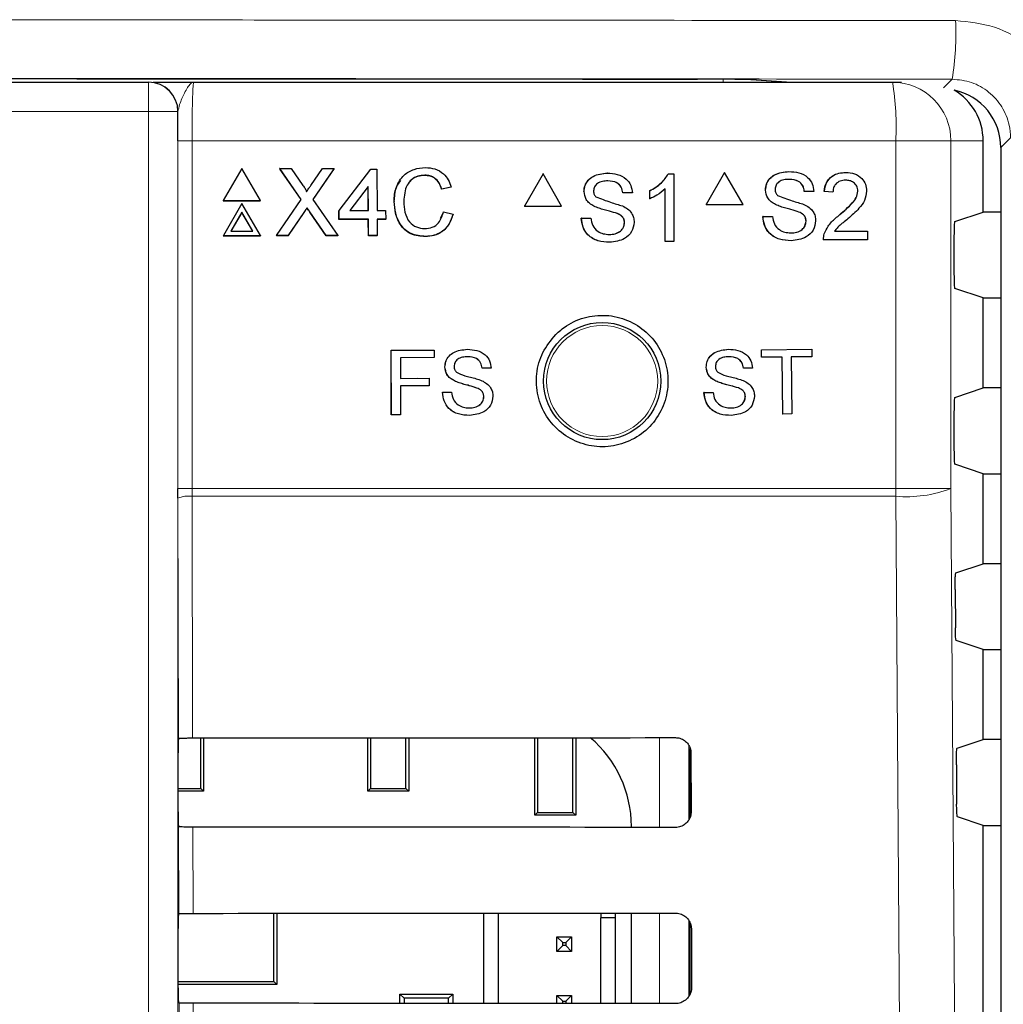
# Model space of a CAD drawing. Header units: millimetres. Extents: x 5 to 418, y 2 to 292.
# Tile 36 of 56: x 80 to 92, y 217 to 229. Entities that reach past the tile are written whole.
import ezdxf

# ---------------------------------------------------------------- set-up
doc = ezdxf.new("R2010")
doc.units = ezdxf.units.MM

msp = doc.modelspace()

# ---------------------------------------------------------------- linework, layer by layer
at = {"color": 7, "linetype": 'Continuous', "lineweight": 25}
for p, q in [((60.7701, 227.863), (81.7816, 227.863)), ((81.7816, 227.863), (81.785, 227.863)), ((82.2982, 227.863), (90.2435, 227.863)), ((88.6948, 227.889), (89.0939, 227.863)), ((88.6991, 227.8889), (88.6948, 227.889)), ((90.2435, 227.863), (90.348, 227.863)), ((91.2758, 226.3847), (91.2758, 227.1963)), ((91.477, 227.1191), (91.477, 157.6832)), ((82.8436, 226.8828), (82.6331, 226.5173)), ((83.0562, 226.5173), (82.8436, 226.8828)), ((83.2755, 226.8828), (83.2743, 226.8802)), ((83.5204, 226.5298), (83.2755, 226.8828)), ((83.2755, 226.8828), (83.4056, 226.8828)), ((83.5189, 226.5275), (83.2822, 226.8686)), ((83.4056, 226.8828), (83.5399, 226.6893)), ((83.6297, 226.6891), (83.7623, 226.8828)), ((83.8943, 226.8828), (83.6515, 226.5285)), ((83.8824, 226.8646), (83.6518, 226.5281)), ((83.7623, 226.8828), (83.8943, 226.8828)), ((83.8943, 226.8828), (83.8931, 226.8802)), ((83.9501, 226.4027), (84.3121, 226.873)), ((84.3121, 226.873), (84.3808, 226.873)), ((84.3808, 226.873), (84.3822, 226.4027)), ((84.9252, 226.8044), (84.924, 226.8018)), ((86.2703, 226.8187), (86.0588, 226.4521)), ((86.2703, 226.8187), (86.2687, 226.8187)), ((86.4817, 226.4521), (86.2703, 226.8187)), ((87.0025, 226.8286), (87.001, 226.8286)), ((87.6946, 226.8187), (87.693, 226.8187)), ((87.6946, 226.8187), (87.7578, 226.8187)), ((87.7578, 226.8187), (87.7562, 226.8187)), ((87.7578, 226.8187), (87.7578, 226.0521)), ((88.3352, 226.8364), (88.1238, 226.4697)), ((88.3352, 226.8364), (88.3334, 226.8364)), ((88.5466, 226.4697), (88.3352, 226.8364)), ((89.0672, 226.8462), (89.0655, 226.8462)), ((89.7143, 226.8364), (89.7125, 226.8364)), ((84.2832, 226.678), (84.0713, 226.4027)), ((84.2819, 226.6753), (84.0721, 226.4027)), ((84.2832, 226.678), (84.2819, 226.6753)), ((84.2828, 226.4027), (84.2819, 226.6753)), ((84.284, 226.4027), (84.2832, 226.678)), ((85.2249, 226.6678), (85.1169, 226.6447)), ((85.1182, 226.6473), (85.1169, 226.6447)), ((85.2261, 226.6705), (85.1182, 226.6473)), ((85.2261, 226.6705), (85.2249, 226.6678)), ((87.4829, 226.6271), (87.4813, 226.6271)), ((87.4829, 226.5364), (87.4829, 226.6271)), ((87.6596, 226.0521), (87.6596, 226.6495)), ((88.8015, 226.6363), (88.7997, 226.6363)), ((82.6331, 226.5173), (82.6319, 226.5146)), ((82.6319, 226.5146), (83.055, 226.5146)), ((82.6331, 226.5173), (83.0562, 226.5173)), ((83.0562, 226.5173), (83.055, 226.5146)), ((83.2385, 226.1186), (83.5204, 226.5298)), ((83.6515, 226.5285), (83.9359, 226.1186)), ((86.7367, 226.6186), (86.7352, 226.6186)), ((87.1785, 226.6025), (87.177, 226.6025)), ((87.2865, 226.6025), (87.1785, 226.6025)), ((87.4829, 226.5364), (87.4813, 226.5364)), ((89.2431, 226.6202), (89.2414, 226.6202)), ((89.3511, 226.6202), (89.2431, 226.6202)), ((89.4689, 226.6202), (89.4672, 226.6202)), ((89.567, 226.6103), (89.4689, 226.6202)), ((89.567, 226.6103), (89.5653, 226.6103)), ((89.8517, 226.6238), (89.8499, 226.6238)), ((82.8448, 226.4841), (82.6343, 226.1186)), ((83.0574, 226.1186), (82.8448, 226.4841)), ((83.5867, 226.4341), (83.5854, 226.4314)), ((83.9501, 226.4027), (83.9488, 226.4)), ((83.9503, 226.3047), (83.9501, 226.4027)), ((84.0713, 226.4027), (84.284, 226.4027)), ((84.3822, 226.4027), (84.4804, 226.4027)), ((84.4804, 226.4027), (84.4807, 226.3047)), ((84.5784, 226.5063), (84.5771, 226.5037)), ((86.0588, 226.4521), (86.0572, 226.4521)), ((86.0588, 226.4521), (86.4817, 226.4521)), ((86.8497, 226.4529), (86.8482, 226.4529)), ((88.1238, 226.4697), (88.122, 226.4697)), ((88.1238, 226.4697), (88.5466, 226.4697)), ((88.9145, 226.4706), (88.9128, 226.4706)), ((82.8451, 226.3844), (82.7207, 226.1684)), ((82.8438, 226.3817), (82.721, 226.1684)), ((82.8451, 226.3844), (82.8438, 226.3817)), ((82.9679, 226.1684), (82.8438, 226.3817)), ((82.9707, 226.1684), (82.8451, 226.3844)), ((83.5495, 226.3789), (83.3691, 226.1159)), ((83.5508, 226.3816), (83.3703, 226.1186)), ((83.8043, 226.1159), (83.617, 226.386)), ((83.8056, 226.1186), (83.6183, 226.3886)), ((83.9491, 226.3021), (83.9488, 226.4)), ((83.9503, 226.3047), (83.9491, 226.3021)), ((84.2831, 226.3021), (83.9491, 226.3021)), ((84.2843, 226.3047), (83.9503, 226.3047)), ((84.2843, 226.3047), (84.2831, 226.3021)), ((84.2836, 226.1159), (84.2831, 226.3021)), ((84.2849, 226.1186), (84.2843, 226.3047)), ((84.4807, 226.3047), (84.3825, 226.3047)), ((84.3825, 226.3047), (84.3831, 226.1186)), ((84.4795, 226.3021), (84.3825, 226.3021)), ((84.4807, 226.3047), (84.4795, 226.3021)), ((85.1052, 226.3157), (85.1373, 226.3857)), ((85.1386, 226.3883), (85.1373, 226.3857)), ((85.1386, 226.3883), (85.2467, 226.3632)), ((86.7072, 226.3174), (86.7057, 226.3174)), ((86.7072, 226.3174), (86.8152, 226.3174)), ((86.8152, 226.3174), (86.8137, 226.3174)), ((87.1165, 226.368), (87.115, 226.368)), ((88.772, 226.3351), (88.7703, 226.3351)), ((88.772, 226.3351), (88.88, 226.3351)), ((89.1812, 226.3856), (89.1795, 226.3856)), ((89.6459, 226.3565), (89.6441, 226.3565)), ((90.9525, 226.277), (91.2758, 226.3847)), ((91.477, 226.3847), (91.2758, 226.3847)), ((87.1981, 226.2645), (87.1966, 226.2645)), ((89.2628, 226.2821), (89.2611, 226.2821)), ((82.6343, 226.1186), (82.6331, 226.1159)), ((82.6331, 226.1159), (83.0562, 226.1159)), ((82.6343, 226.1186), (83.0574, 226.1186)), ((82.7207, 226.1684), (82.9707, 226.1684)), ((83.0574, 226.1186), (83.0562, 226.1159)), ((83.2385, 226.1186), (83.2372, 226.1159)), ((83.3691, 226.1159), (83.2372, 226.1159)), ((83.3703, 226.1186), (83.2385, 226.1186)), ((83.3703, 226.1186), (83.3691, 226.1159)), ((83.8056, 226.1186), (83.8043, 226.1159)), ((83.9346, 226.1159), (83.8043, 226.1159)), ((83.9359, 226.1186), (83.8056, 226.1186)), ((83.9359, 226.1186), (83.9346, 226.1159)), ((84.2849, 226.1186), (84.2836, 226.1159)), ((84.3818, 226.1159), (84.2836, 226.1159)), ((84.3831, 226.1186), (84.2849, 226.1186)), ((84.3831, 226.1186), (84.3818, 226.1159)), ((84.9347, 226.1088), (84.9334, 226.1061)), ((89.4591, 226.0697), (89.4574, 226.0697)), ((89.9596, 226.0697), (89.4591, 226.0697)), ((89.4693, 226.1379), (89.4676, 226.1379)), ((89.5851, 226.168), (89.9596, 226.168)), ((89.9596, 226.168), (89.9596, 226.0697)), ((90.9439, 226.1104), (90.9439, 225.6823)), ((87.028, 226.0422), (87.0265, 226.0422)), ((87.6596, 226.0521), (87.658, 226.0521)), ((87.7578, 226.0521), (87.6596, 226.0521)), ((89.0927, 226.0599), (89.091, 226.0599)), ((91.2758, 225.408), (90.9525, 225.5157)), ((91.2758, 224.3847), (91.2758, 225.408)), ((91.2758, 225.408), (91.477, 225.408)), ((84.5433, 224.8132), (85.0318, 224.814)), ((84.544, 224.8132), (84.5433, 224.8132)), ((84.5446, 224.0798), (84.5433, 224.8132)), ((84.544, 224.8132), (85.0325, 224.814)), ((84.5453, 224.0798), (84.544, 224.8132)), ((85.0326, 224.7294), (84.6475, 224.7287)), ((84.6475, 224.7287), (84.6479, 224.4937)), ((85.0325, 224.814), (85.0318, 224.814)), ((85.0325, 224.814), (85.0326, 224.7294)), ((85.4089, 224.8241), (85.4082, 224.8241)), ((88.3791, 224.8238), (88.3782, 224.8238)), ((88.754, 224.8181), (88.7531, 224.8182)), ((88.754, 224.8181), (89.3267, 224.8238)), ((88.7548, 224.7335), (88.754, 224.8181)), ((88.7548, 224.7335), (88.754, 224.7335)), ((88.9895, 224.7359), (88.7548, 224.7335)), ((88.9959, 224.0872), (88.9895, 224.7359)), ((89.3275, 224.7392), (89.0928, 224.7369)), ((89.0928, 224.7369), (89.0992, 224.0882)), ((89.3267, 224.8238), (89.3258, 224.8238)), ((89.3267, 224.8238), (89.3275, 224.7392)), ((85.1549, 224.6228), (85.1542, 224.6228)), ((88.1269, 224.6205), (88.126, 224.6205)), ((88.5495, 224.6093), (88.5486, 224.6093)), ((88.6528, 224.6103), (88.5495, 224.6093)), ((85.5777, 224.6082), (85.577, 224.6082)), ((85.681, 224.6083), (85.5777, 224.6082)), ((84.6479, 224.4937), (84.9767, 224.4943)), ((84.6479, 224.4937), (84.8479, 224.4941)), ((84.9768, 224.4097), (84.648, 224.4091)), ((84.648, 224.4091), (84.6486, 224.08)), ((84.9767, 224.4943), (84.976, 224.4943)), ((84.9767, 224.4943), (84.9768, 224.4097)), ((85.2634, 224.4645), (85.2627, 224.4645)), ((88.2365, 224.4631), (88.2357, 224.4631)), ((90.9525, 224.277), (91.2758, 224.3847)), ((91.477, 224.3847), (91.2758, 224.3847)), ((85.1272, 224.3347), (85.1266, 224.3347)), ((85.1272, 224.3347), (85.2306, 224.3349)), ((85.2306, 224.3349), (85.2299, 224.3349)), ((85.5187, 224.3837), (85.5181, 224.3837)), ((85.597, 224.2849), (85.5963, 224.2849)), ((88.1007, 224.3322), (88.1441, 224.3326)), ((88.1015, 224.3322), (88.1007, 224.3322)), ((88.1015, 224.3322), (88.2048, 224.3332)), ((88.2048, 224.3332), (88.2039, 224.3332)), ((88.4924, 224.3844), (88.4916, 224.3844)), ((88.5714, 224.2861), (88.5706, 224.2861)), ((84.5453, 224.0798), (84.5446, 224.0798)), ((84.6486, 224.08), (84.5453, 224.0798)), ((88.9959, 224.0872), (88.9951, 224.0872)), ((89.0992, 224.0882), (88.9959, 224.0872)), ((90.9439, 224.1104), (90.9439, 223.6823)), ((91.2758, 223.408), (90.9525, 223.5157)), ((91.2758, 222.3847), (91.2758, 223.408)), ((91.2758, 223.408), (91.477, 223.408)), ((82.1172, 223.1302), (82.117, 223.2407)), ((90.9652, 222.2813), (91.2758, 222.3847)), ((91.477, 222.3847), (91.2758, 222.3847)), ((90.9567, 222.0925), (90.9598, 221.655)), ((91.2758, 221.408), (90.9683, 221.5104)), ((91.2758, 220.3847), (91.2758, 221.408)), ((91.2758, 221.408), (91.477, 221.408)), ((82.1235, 220.399), (82.1238, 220.3992)), ((82.3768, 219.8287), (82.3768, 220.402)), ((82.4092, 220.402), (82.4092, 219.7963)), ((84.2758, 219.7963), (84.2758, 220.4032)), ((84.3081, 220.4032), (84.3081, 219.8287)), ((84.7102, 219.8287), (84.7102, 220.4035)), ((84.7425, 220.4035), (84.7425, 219.7963)), ((86.1758, 219.523), (86.1758, 220.4046)), ((86.2081, 220.4046), (86.2081, 219.5553)), ((86.6102, 219.5553), (86.6102, 220.405)), ((86.6425, 220.405), (86.6425, 219.523)), ((90.9793, 220.2859), (91.2758, 220.3847)), ((91.477, 220.3847), (91.2758, 220.3847)), ((87.9425, 219.5065), (87.9425, 220.2804)), ((82.1208, 219.5601), (82.1208, 220.2326)), ((87.9526, 220.2297), (87.9542, 219.563)), ((90.9707, 220.0972), (90.9739, 219.6502)), ((82.1208, 219.8287), (82.3768, 219.8287)), ((82.4092, 219.7963), (82.1208, 219.7963)), ((82.3768, 219.8287), (82.4092, 219.7963)), ((84.2758, 219.7963), (84.3081, 219.8287)), ((84.7425, 219.7963), (84.2758, 219.7963)), ((84.3081, 219.8287), (84.7102, 219.8287)), ((84.7102, 219.8287), (84.7425, 219.7963)), ((86.1758, 219.523), (86.2081, 219.5553)), ((86.6425, 219.523), (86.1758, 219.523)), ((86.2081, 219.5553), (86.6102, 219.5553)), ((86.6102, 219.5553), (86.6425, 219.523)), ((91.2758, 219.408), (90.9824, 219.5057)), ((82.1259, 219.3912), (82.1237, 219.3935)), ((87.2752, 219.3848), (87.2752, 219.3963)), ((91.2758, 214.3847), (91.2758, 219.408)), ((91.2758, 219.408), (91.477, 219.408)), ((82.1237, 218.3992), (82.1282, 218.4038)), ((83.2072, 217.6316), (83.2072, 218.4072)), ((83.2425, 218.4072), (83.2425, 217.5963)), ((85.5948, 218.4088), (85.5948, 217.3814)), ((85.7614, 218.409), (85.7614, 217.3813)), ((86.9281, 218.4099), (86.9281, 218.3571)), ((87.0948, 218.3571), (86.9281, 218.3571)), ((86.9281, 217.3804), (86.9281, 218.3571)), ((87.0948, 218.3571), (87.0948, 218.41)), ((87.0948, 217.3803), (87.0948, 218.3571)), ((87.2752, 217.3801), (87.2752, 218.4102)), ((82.1208, 217.5601), (82.1208, 218.2326)), ((87.9425, 217.4913), (87.9425, 218.2984)), ((87.9573, 218.2297), (87.9589, 217.563)), ((86.4281, 218.1404), (86.4948, 218.0737)), ((86.4281, 218.1404), (86.5948, 218.1404)), ((86.4281, 217.9737), (86.4281, 218.1404)), ((86.5948, 218.1404), (86.5281, 218.0737)), ((86.5948, 218.1404), (86.5948, 217.9737)), ((86.4281, 217.9737), (86.4948, 218.0404)), ((86.4948, 218.0737), (86.5281, 218.0737)), ((86.4948, 218.0404), (86.4948, 218.0737)), ((86.5281, 218.0404), (86.4948, 218.0404)), ((86.5281, 218.0737), (86.5281, 218.0404)), ((86.5948, 217.9737), (86.5281, 218.0404)), ((86.5948, 217.9737), (86.4281, 217.9737)), ((82.1208, 217.6316), (83.2072, 217.6316)), ((83.2425, 217.5963), (82.1208, 217.5963)), ((83.2425, 217.5963), (83.2072, 217.6316)), ((84.6895, 217.441), (84.6425, 217.488)), ((84.6425, 217.488), (85.2425, 217.488)), ((84.6425, 217.3821), (84.6425, 217.488)), ((85.1955, 217.441), (84.6895, 217.441)), ((84.6895, 217.441), (84.6895, 217.3821)), ((85.2425, 217.488), (85.1955, 217.441)), ((85.1955, 217.3817), (85.1955, 217.441)), ((85.2425, 217.488), (85.2425, 217.3817)), ((86.4281, 217.4737), (86.4948, 217.4071)), ((86.4281, 217.4737), (86.5948, 217.4737)), ((86.4281, 217.3808), (86.4281, 217.4737)), ((86.5948, 217.4737), (86.5281, 217.4071)), ((86.5948, 217.4737), (86.5948, 217.3807)), ((82.1306, 217.3865), (82.1237, 217.3935)), ((86.4948, 217.3807), (86.4948, 217.4071)), ((86.4948, 217.4071), (86.5281, 217.4071)), ((86.5281, 217.4071), (86.5281, 217.3807))]:
    msp.add_line(p, q, dxfattribs=at)
at = {"color": 7, "linetype": 'Continuous', "lineweight": 18}
for p, q in [((81.7816, 227.863), (81.7816, 227.5297)), ((88.3205, 227.897), (88.3205, 227.863)), ((88.6991, 227.8889), (89.0962, 227.863)), ((90.8241, 227.7993), (90.9223, 227.8975)), ((81.7816, 227.5297), (60.7701, 227.5297)), ((81.7816, 199.6402), (81.7816, 227.5297)), ((82.1149, 227.5297), (81.7816, 227.5297)), ((82.1149, 227.5297), (82.1149, 199.6402)), ((82.1182, 227.5297), (82.1149, 227.5297)), ((82.117, 223.2407), (82.117, 227.1963)), ((82.117, 227.1963), (82.2782, 227.1963)), ((82.2782, 227.1963), (82.2782, 223.2407)), ((90.2816, 227.1963), (82.2782, 227.1963)), ((90.2816, 223.2407), (90.2816, 227.1963)), ((90.9093, 227.1963), (90.2816, 227.1963)), ((90.9093, 227.1963), (90.9093, 223.2407)), ((91.2758, 227.1963), (90.9093, 227.1963)), ((91.5874, 227.2295), (91.477, 227.1191)), ((83.5508, 226.3816), (83.5495, 226.3789)), ((83.6183, 226.3886), (83.617, 226.386)), ((82.117, 223.2407), (82.2782, 223.2407)), ((82.2782, 223.2407), (82.2784, 223.1523)), ((82.2782, 223.2407), (90.2816, 223.2407)), ((82.2784, 223.1523), (82.2848, 220.402)), ((90.2812, 223.1523), (82.2784, 223.1523)), ((90.9093, 223.2407), (90.2816, 223.2407)), ((82.1235, 220.399), (82.1172, 223.1302)), ((87.5946, 219.3845), (87.5946, 220.4058)), ((87.9278, 220.3158), (87.9278, 219.4724)), ((82.1282, 218.4038), (82.1259, 219.3912)), ((82.2871, 219.3883), (82.2894, 218.4066)), ((87.5946, 217.3798), (87.5946, 218.4104)), ((87.9278, 218.3239), (87.9278, 217.4645)), ((82.1329, 216.4084), (82.1306, 217.3865)), ((82.2918, 217.3836), (82.2941, 216.4113))]:
    msp.add_line(p, q, dxfattribs=at)
at = {"color": 7, "linetype": 'Continuous', "lineweight": 18, "flags": 128}
for points in [[(90.4481, 199.5646), (90.4387, 200.886), (90.4013, 206.1717), (90.2812, 223.1523)], [(90.9093, 223.2407), (90.9924, 211.4427), (91.0755, 199.653)]]:
    msp.add_lwpolyline(points, dxfattribs=at)
at = {"color": 7, "linetype": 'Continuous', "lineweight": 25}
msp.add_circle((86.9425, 224.463), 0.6667, dxfattribs=at)
at = {"color": 7, "linetype": 'Continuous', "lineweight": 18}
msp.add_circle((86.9425, 224.463), 0.6316, dxfattribs=at)
for centre, radius, start, end in [((87.9909, 228.4049), 2.975, 350.17963, 3.06643), ((81.7816, 227.5297), 0.3333, 359.99564, 89.99564), ((87.33, 227.3625), 2.9563, 356.77862, 9.748), ((90.2431, 227.1968), 0.6662, 359.96074, 89.96069), ((82.2414, 222.8227), 0.3317, 83.61302, 112.00331), ((78.6813, 223.2406), 11.6003, 359.56407, 0.00076), ((90.4077, 224.5292), 1.3826, 264.75278, 291.27288)]:
    msp.add_arc(centre, radius, start, end, dxfattribs=at)
at = {"color": 7, "linetype": 'Continuous', "lineweight": 25}
for centre, radius, start, end in [((81.7849, 227.5297), 0.3333, 359.99564, 89.99564), ((85.9535, 219.3963), 1.3217, 0, 49.75074)]:
    msp.add_arc(centre, radius, start, end, dxfattribs=at)
for centre, major_axis, ratio, start_param, end_param in [((87.9907, 227.8856), (0.7333, 0), 0.0174551, 0.2617994, 1.5204912), ((90.6082, 227.1963), (-0.6676, 0), 0.9986295, 3.1415927, 4.183575), ((90.8102, 227.1189), (0.4716, 0.4716), 0.9996346, 5.4979394, 6.8651627), ((90.9526, 226.1104), (0, 0.1667), 0.0524078, 0.0174533, 1.5707963), ((90.9526, 225.6823), (0, 0.1667), 0.0524078, 1.5707963, 3.1241394), ((90.9526, 224.1104), (0, 0.1667), 0.0524078, 0.0174533, 1.5707963), ((90.9526, 223.6823), (0, 0.1667), 0.0524078, 1.5707963, 3.1241394), ((82.1237, 220.2326), (0, 0.1667), 0.0174551, 0.0529039, 1.5707963), ((71.2758, 226.2242), (333.7376, 0), 0.0174551, 4.7453818, 4.7618492), ((82.1237, 219.5601), (0, 0.1667), 0.0174551, 1.5707963, 3.1241394), ((71.2758, 213.5956), (332.0478, 0), 0.0174551, 1.5210842, 1.5376284), ((82.1237, 218.2326), (0, 0.1667), 0.0174551, 0.0174533, 1.5707963), ((71.2758, 224.2242), (333.47, 0), 0.0174551, 4.7454223, 4.7618889), ((82.1237, 217.5601), (0, 0.1667), 0.0174551, 1.5707963, 3.1241394), ((71.2758, 211.5956), (331.7802, 0), 0.0174551, 1.5210441, 1.5375875)]:
    msp.add_ellipse(centre, major_axis=major_axis, ratio=ratio, start_param=start_param, end_param=end_param, dxfattribs=at)
at = {"color": 7, "linetype": 'Continuous', "lineweight": 18}
for points, knots in [([(51.5901, 228.5641), (52.9321, 228.5654), (55.6162, 228.568), (59.6462, 228.5708), (63.6787, 228.5728), (67.7719, 228.574), (71.9249, 228.5743), (76.1376, 228.5737), (80.3505, 228.5722), (85.2934, 228.5694), (88.829, 228.5661), (90.9616, 228.5641)], [0, 0, 0, 0, 0.1023533, 0.2047216, 0.3071347, 0.4095627, 0.5164711, 0.6233964, 0.7303727, 0.8373661, 1, 1, 1, 1]), ([(92.296, 227.2295), (92.2896, 227.3271), (92.2735, 227.5743), (92.1142, 227.9494), (91.8123, 228.2886), (91.4122, 228.5193), (91.1118, 228.5492), (90.9616, 228.5641)], [0, 0, 0, 0, 0.1399457, 0.354707, 0.569707, 0.7848075, 1, 1, 1, 1]), ([(90.9223, 227.8975), (88.794, 227.8995), (85.2666, 227.9028), (80.3353, 227.9056), (76.1319, 227.9072), (71.9265, 227.9078), (67.781, 227.9074), (63.6964, 227.9063), (59.673, 227.9042), (55.65, 227.9014), (52.9697, 227.8988), (51.6294, 227.8975)], [0, 0, 0, 0, 0.1626327, 0.269541, 0.3764665, 0.483443, 0.5904366, 0.6927901, 0.7951586, 0.8975718, 1, 1, 1, 1]), ([(82.2982, 227.863), (82.298, 227.863), (82.2854, 227.8629), (82.2509, 227.8461), (82.199, 227.7567), (82.1377, 227.6246), (82.1237, 227.5561), (82.1182, 227.5297)], [0, 0, 0, 0, 0.003577, 0.2011615, 0.5475944, 0.8255022, 1, 1, 1, 1]), ([(82.2982, 227.863), (82.2967, 227.8597), (82.293, 227.8515), (82.2874, 227.7714), (82.2823, 227.6206), (82.2788, 227.421), (82.2784, 227.2712), (82.2782, 227.1963)], [0, 0, 0, 0, 0.1421486, 0.3569338, 0.5714134, 0.7857204, 1, 1, 1, 1]), ([(90.9223, 227.8975), (90.9972, 227.89), (91.147, 227.8749), (91.3464, 227.7594), (91.4968, 227.5897), (91.5762, 227.4021), (91.5843, 227.2783), (91.5874, 227.2295)], [0, 0, 0, 0, 0.2151162, 0.4302859, 0.6453841, 0.860145, 1, 1, 1, 1])]:
    msp.add_open_spline(points, degree=3, knots=knots, dxfattribs=at)
at = {"color": 7, "linetype": 'Continuous', "lineweight": 25}
for points, knots in [([(54.524, 227.8983), (57.3173, 227.9004), (62.9057, 227.9046), (71.2882, 227.9062), (79.6654, 227.9046), (85.2396, 227.9004), (88.0276, 227.8983)], [0, 0, 0, 0, 0.2502372, 0.500633, 0.7502376, 1, 1, 1, 1]), ([(81.8364, 227.863), (81.8378, 227.863), (81.859, 227.863), (82.0221, 227.863), (82.1925, 227.863), (82.2976, 227.863), (82.2982, 227.863)], [0, 0, 0, 0, 0.0281125, 0.4330127, 0.9963556, 1, 1, 1, 1]), ([(82.117, 227.1963), (82.1172, 227.2903), (82.1173, 227.4051), (82.1181, 227.5105), (82.1182, 227.5297)], [0, 0, 0, 0, 0.818315, 1, 1, 1, 1]), ([(84.5784, 226.5063), (84.5823, 226.5615), (84.5902, 226.6715), (84.6752, 226.8066), (84.8003, 226.8806), (84.8869, 226.8886), (84.9302, 226.8926)], [0, 0, 0, 0, 0.2804925, 0.5595697, 0.7796153, 1, 1, 1, 1]), ([(84.9302, 226.8926), (84.9677, 226.8898), (85.0427, 226.8843), (85.1349, 226.829), (85.1966, 226.7537), (85.2163, 226.6982), (85.2261, 226.6705)], [0, 0, 0, 0, 0.2800806, 0.5594487, 0.7795488, 1, 1, 1, 1]), ([(84.5771, 226.5037), (84.5789, 226.5603), (84.5816, 226.6498), (84.6345, 226.7204), (84.654, 226.7463)], [0, 0, 0, 0, 0.6315766, 1, 1, 1, 1]), ([(84.9252, 226.8044), (84.8982, 226.8026), (84.8441, 226.7989), (84.7719, 226.7578), (84.6978, 226.6639), (84.6911, 226.5716), (84.6864, 226.5068)], [0, 0, 0, 0, 0.1872234, 0.3739058, 0.5607363, 1, 1, 1, 1]), ([(84.924, 226.8018), (84.8972, 226.7997), (84.8437, 226.7956), (84.7819, 226.7648), (84.7595, 226.7338), (84.7528, 226.7245)], [0, 0, 0, 0, 0.4126209, 0.8240494, 1, 1, 1, 1]), ([(85.1169, 226.6447), (85.1084, 226.6685), (85.0914, 226.7159), (85.0437, 226.7703), (84.9835, 226.7982), (84.9438, 226.8006), (84.924, 226.8018)], [0, 0, 0, 0, 0.2805533, 0.5597389, 0.7796538, 1, 1, 1, 1]), ([(85.1182, 226.6473), (85.1096, 226.6711), (85.0926, 226.7186), (85.0449, 226.7729), (84.9848, 226.8009), (84.9451, 226.8032), (84.9252, 226.8044)], [0, 0, 0, 0, 0.2805533, 0.55973893, 0.77965382, 1, 1, 1, 1]), ([(86.7351, 226.6186), (86.7377, 226.6422), (86.7428, 226.6895), (86.781, 226.7515), (86.8639, 226.8154), (86.9445, 226.8231), (87.001, 226.8286)], [0, 0, 0, 0, 0.1870287, 0.3741238, 0.5611402, 1, 1, 1, 1]), ([(86.7367, 226.6186), (86.7392, 226.6422), (86.7444, 226.6895), (86.7826, 226.7515), (86.8655, 226.8154), (86.9461, 226.8231), (87.0025, 226.8286)], [0, 0, 0, 0, 0.1870287, 0.3741238, 0.5611402, 1, 1, 1, 1]), ([(87.0068, 226.7401), (86.986, 226.7393), (86.9444, 226.7378), (86.8891, 226.7164), (86.8514, 226.6749), (86.8469, 226.6421), (86.8447, 226.6257)], [0, 0, 0, 0, 0.2812903, 0.5608202, 0.7806803, 1, 1, 1, 1]), ([(87.0025, 226.8286), (87.0405, 226.8262), (87.1162, 226.8214), (87.2142, 226.7732), (87.2742, 226.6918), (87.2824, 226.6323), (87.2865, 226.6025)], [0, 0, 0, 0, 0.2807972, 0.5601508, 0.7798767, 1, 1, 1, 1]), ([(87.1769, 226.6025), (87.1728, 226.6254), (87.1646, 226.6711), (87.1028, 226.7338), (87.0423, 226.7377), (87.0053, 226.7401)], [0, 0, 0, 0, 0.28109672, 0.56028736, 1, 1, 1, 1]), ([(87.1785, 226.6025), (87.1744, 226.6254), (87.1662, 226.6711), (87.1044, 226.7338), (87.0439, 226.7377), (87.0068, 226.7401)], [0, 0, 0, 0, 0.28109672, 0.56028736, 1, 1, 1, 1]), ([(87.4813, 226.6271), (87.5291, 226.6541), (87.6143, 226.7023), (87.669, 226.7832), (87.693, 226.8187)], [0, 0, 0, 0, 0.5604274, 1, 1, 1, 1]), ([(87.4829, 226.6271), (87.5306, 226.6541), (87.6159, 226.7023), (87.6706, 226.7832), (87.6946, 226.8187)], [0, 0, 0, 0, 0.5604274, 1, 1, 1, 1]), ([(88.7997, 226.6363), (88.8023, 226.6599), (88.8074, 226.7071), (88.8455, 226.7691), (88.9285, 226.8331), (89.009, 226.8408), (89.0655, 226.8462)], [0, 0, 0, 0, 0.1870287, 0.3741238, 0.5611402, 1, 1, 1, 1]), ([(88.8015, 226.6363), (88.804, 226.6599), (88.8092, 226.7071), (88.8473, 226.7691), (88.9302, 226.8331), (89.0108, 226.8408), (89.0672, 226.8462)], [0, 0, 0, 0, 0.1870287, 0.3741238, 0.5611402, 1, 1, 1, 1]), ([(89.0715, 226.7578), (89.0507, 226.757), (89.0091, 226.7555), (88.9539, 226.7341), (88.9162, 226.6926), (88.9117, 226.6597), (88.9094, 226.6433)], [0, 0, 0, 0, 0.2812903, 0.5608202, 0.7806803, 1, 1, 1, 1]), ([(89.0672, 226.8462), (89.1052, 226.8438), (89.1809, 226.8391), (89.2788, 226.7909), (89.3388, 226.7094), (89.347, 226.6499), (89.3511, 226.6202)], [0, 0, 0, 0, 0.2807972, 0.5601508, 0.7798767, 1, 1, 1, 1]), ([(89.2414, 226.6202), (89.2372, 226.6431), (89.229, 226.6887), (89.1673, 226.7514), (89.1068, 226.7554), (89.0698, 226.7578)], [0, 0, 0, 0, 0.2810967, 0.5602874, 1, 1, 1, 1]), ([(89.2431, 226.6202), (89.239, 226.6431), (89.2308, 226.6887), (89.1691, 226.7514), (89.1086, 226.7554), (89.0715, 226.7578)], [0, 0, 0, 0, 0.2810967, 0.5602874, 1, 1, 1, 1]), ([(89.4671, 226.6202), (89.4728, 226.6542), (89.4841, 226.722), (89.5498, 226.7972), (89.632, 226.832), (89.6856, 226.8349), (89.7125, 226.8364)], [0, 0, 0, 0, 0.2802352, 0.558893, 0.7791323, 1, 1, 1, 1]), ([(89.4689, 226.6202), (89.4746, 226.6542), (89.4858, 226.722), (89.5516, 226.7972), (89.6338, 226.832), (89.6874, 226.8349), (89.7143, 226.8364)], [0, 0, 0, 0, 0.2802352, 0.558893, 0.7791323, 1, 1, 1, 1]), ([(89.7121, 226.7479), (89.6909, 226.7464), (89.6487, 226.7432), (89.5979, 226.7088), (89.5707, 226.6602), (89.5683, 226.627), (89.567, 226.6103)], [0, 0, 0, 0, 0.2804101, 0.559489, 0.7793747, 1, 1, 1, 1]), ([(89.8517, 226.6238), (89.8491, 226.6434), (89.8439, 226.6827), (89.8042, 226.7237), (89.7582, 226.7452), (89.7275, 226.747), (89.7121, 226.7479)], [0, 0, 0, 0, 0.2790799, 0.5586119, 0.7790431, 1, 1, 1, 1]), ([(89.7143, 226.8364), (89.7477, 226.8341), (89.8143, 226.8295), (89.8941, 226.7764), (89.9427, 226.7034), (89.9475, 226.651), (89.9498, 226.6248)], [0, 0, 0, 0, 0.2804823, 0.5596436, 0.7797486, 1, 1, 1, 1]), ([(83.5399, 226.6893), (83.5485, 226.6763), (83.5606, 226.6582), (83.5754, 226.6343), (83.5784, 226.6224), (83.5799, 226.6164)], [0, 0, 0, 0, 0.5612769, 0.7817626, 1, 1, 1, 1]), ([(83.5799, 226.6164), (83.5891, 226.63), (83.6057, 226.6542), (83.6224, 226.6785), (83.6297, 226.6891)], [0, 0, 0, 0, 0.5599999, 1, 1, 1, 1]), ([(86.8447, 226.6257), (86.846, 226.6114), (86.8484, 226.5858), (86.8649, 226.5665), (86.8721, 226.5579)], [0, 0, 0, 0, 0.5596169, 1, 1, 1, 1]), ([(87.6596, 226.6495), (87.6293, 226.6242), (87.575, 226.579), (87.511, 226.5495), (87.4829, 226.5364)], [0, 0, 0, 0, 0.5596859, 1, 1, 1, 1]), ([(88.9145, 226.4706), (88.8973, 226.4803), (88.8629, 226.4999), (88.8137, 226.5537), (88.8061, 226.605), (88.8015, 226.6363)], [0, 0, 0, 0, 0.2814452, 0.5622732, 1, 1, 1, 1]), ([(88.9094, 226.6433), (88.9107, 226.6291), (88.9131, 226.6035), (88.9296, 226.5842), (88.9369, 226.5756)], [0, 0, 0, 0, 0.5596169, 1, 1, 1, 1]), ([(86.8497, 226.4529), (86.8325, 226.4627), (86.7982, 226.4822), (86.7489, 226.536), (86.7413, 226.5873), (86.7367, 226.6186)], [0, 0, 0, 0, 0.28144516, 0.56227323, 1, 1, 1, 1]), ([(86.8721, 226.5579), (86.9275, 226.5369), (87.0268, 226.4991), (87.1284, 226.4685), (87.1733, 226.455)], [0, 0, 0, 0, 0.5583825, 1, 1, 1, 1]), ([(88.9369, 226.5756), (88.9923, 226.5545), (89.0914, 226.5168), (89.1931, 226.4862), (89.2379, 226.4727)], [0, 0, 0, 0, 0.5583825, 1, 1, 1, 1]), ([(89.6441, 226.3565), (89.693, 226.3984), (89.7611, 226.4567), (89.8364, 226.5479), (89.8454, 226.5986), (89.8499, 226.6238)], [0, 0, 0, 0, 0.56131265, 0.78138587, 1, 1, 1, 1]), ([(89.6459, 226.3565), (89.6948, 226.3984), (89.7629, 226.4567), (89.8382, 226.5479), (89.8472, 226.5986), (89.8517, 226.6238)], [0, 0, 0, 0, 0.5613127, 0.7813859, 1, 1, 1, 1]), ([(89.9498, 226.6248), (89.9446, 226.5882), (89.9343, 226.5148), (89.852, 226.4086), (89.7809, 226.3476), (89.7374, 226.3102)], [0, 0, 0, 0, 0.2787415, 0.5588337, 1, 1, 1, 1]), ([(83.5854, 226.4314), (83.5787, 226.4217), (83.5666, 226.4042), (83.5548, 226.3867), (83.5495, 226.3789)], [0, 0, 0, 0, 0.5600016, 1, 1, 1, 1]), ([(83.5867, 226.4341), (83.5799, 226.4243), (83.5679, 226.4069), (83.556, 226.3893), (83.5508, 226.3816)], [0, 0, 0, 0, 0.5600016, 1, 1, 1, 1]), ([(83.617, 226.386), (83.6111, 226.3944), (83.6005, 226.4096), (83.5901, 226.4247), (83.5854, 226.4314)], [0, 0, 0, 0, 0.5599998, 1, 1, 1, 1]), ([(83.6183, 226.3886), (83.6124, 226.3971), (83.6018, 226.4122), (83.5913, 226.4274), (83.5867, 226.4341)], [0, 0, 0, 0, 0.5599998, 1, 1, 1, 1]), ([(84.9334, 226.1061), (84.876, 226.1103), (84.7615, 226.1187), (84.6402, 226.2348), (84.5869, 226.3709), (84.5804, 226.4594), (84.5771, 226.5037)], [0, 0, 0, 0, 0.2799551, 0.5580876, 0.7789116, 1, 1, 1, 1]), ([(84.9347, 226.1088), (84.8773, 226.113), (84.7628, 226.1214), (84.6414, 226.2375), (84.5882, 226.3736), (84.5816, 226.4621), (84.5784, 226.5063)], [0, 0, 0, 0, 0.2799551, 0.5580876, 0.7789116, 1, 1, 1, 1]), ([(84.6864, 226.5068), (84.6887, 226.4658), (84.6932, 226.3839), (84.7382, 226.2741), (84.8272, 226.2082), (84.8919, 226.2007), (84.9243, 226.197)], [0, 0, 0, 0, 0.281245, 0.5607156, 0.780138, 1, 1, 1, 1]), ([(87.1165, 226.368), (87.0863, 226.3777), (87.0365, 226.3937), (86.9658, 226.4115), (86.9065, 226.4286), (86.8686, 226.4448), (86.8497, 226.4529)], [0, 0, 0, 0, 0.3399393, 0.5600249, 0.7800825, 1, 1, 1, 1]), ([(87.1733, 226.455), (87.1936, 226.4448), (87.2341, 226.4242), (87.278, 226.3771), (87.3025, 226.3232), (87.3049, 226.2875), (87.3061, 226.2697)], [0, 0, 0, 0, 0.2803713, 0.5599089, 0.7798589, 1, 1, 1, 1]), ([(89.1812, 226.3856), (89.151, 226.3954), (89.1011, 226.4114), (89.0305, 226.4292), (88.9712, 226.4462), (88.9334, 226.4625), (88.9145, 226.4706)], [0, 0, 0, 0, 0.33993933, 0.56002492, 0.78008245, 1, 1, 1, 1]), ([(89.2379, 226.4727), (89.2582, 226.4624), (89.2987, 226.4419), (89.3426, 226.3948), (89.3671, 226.3409), (89.3695, 226.3052), (89.3707, 226.2874)], [0, 0, 0, 0, 0.2803713, 0.5599089, 0.7798589, 1, 1, 1, 1]), ([(84.9243, 226.197), (84.9537, 226.1998), (85.0126, 226.2055), (85.1019, 226.2703), (85.1247, 226.3436), (85.1386, 226.3883)], [0, 0, 0, 0, 0.2807112, 0.5609046, 1, 1, 1, 1]), ([(85.2455, 226.3606), (85.2329, 226.3214), (85.2078, 226.2433), (85.1271, 226.158), (85.0302, 226.1124), (84.9657, 226.1082), (84.9334, 226.1061)], [0, 0, 0, 0, 0.2802563, 0.5595462, 0.7795894, 1, 1, 1, 1]), ([(85.2467, 226.3632), (85.2341, 226.3241), (85.209, 226.246), (85.1284, 226.1606), (85.0315, 226.1151), (84.967, 226.1109), (84.9347, 226.1088)], [0, 0, 0, 0, 0.2802563, 0.5595462, 0.7795894, 1, 1, 1, 1]), ([(87.0264, 226.0422), (86.9818, 226.0445), (86.8928, 226.049), (86.7808, 226.1132), (86.7177, 226.2127), (86.7097, 226.2825), (86.7057, 226.3174)], [0, 0, 0, 0, 0.2808135, 0.5595629, 0.7796198, 1, 1, 1, 1]), ([(87.028, 226.0422), (86.9834, 226.0445), (86.8944, 226.049), (86.7823, 226.1132), (86.7192, 226.2127), (86.7112, 226.2825), (86.7072, 226.3174)], [0, 0, 0, 0, 0.2808135, 0.5595629, 0.7796198, 1, 1, 1, 1]), ([(86.8152, 226.3174), (86.8196, 226.2882), (86.8283, 226.23), (86.885, 226.1662), (86.9545, 226.1355), (87.0003, 226.1323), (87.0233, 226.1307)], [0, 0, 0, 0, 0.280632, 0.5586744, 0.7791973, 1, 1, 1, 1]), ([(87.1966, 226.2645), (87.1953, 226.2777), (87.1929, 226.3041), (87.1648, 226.3444), (87.1339, 226.359), (87.115, 226.368)], [0, 0, 0, 0, 0.2800885, 0.5599705, 1, 1, 1, 1]), ([(87.1981, 226.2645), (87.1969, 226.2777), (87.1944, 226.3041), (87.1664, 226.3444), (87.1354, 226.359), (87.1165, 226.368)], [0, 0, 0, 0, 0.2800885, 0.5599705, 1, 1, 1, 1]), ([(89.0909, 226.0599), (89.0463, 226.0622), (88.9573, 226.0667), (88.8453, 226.1309), (88.7822, 226.2304), (88.7742, 226.3002), (88.7702, 226.3351)], [0, 0, 0, 0, 0.28081353, 0.55956288, 0.77961982, 1, 1, 1, 1]), ([(89.0927, 226.0599), (89.0481, 226.0622), (88.9591, 226.0667), (88.8471, 226.1309), (88.784, 226.2304), (88.776, 226.3002), (88.772, 226.3351)], [0, 0, 0, 0, 0.2808135, 0.5595629, 0.7796198, 1, 1, 1, 1]), ([(88.88, 226.3351), (88.8843, 226.3059), (88.893, 226.2476), (88.9497, 226.1839), (89.0192, 226.1532), (89.065, 226.15), (89.0879, 226.1484)], [0, 0, 0, 0, 0.280632, 0.5586744, 0.7791973, 1, 1, 1, 1]), ([(89.261, 226.2821), (89.2598, 226.2954), (89.2573, 226.3218), (89.2292, 226.3621), (89.1983, 226.3767), (89.1794, 226.3856)], [0, 0, 0, 0, 0.2800885, 0.5599705, 1, 1, 1, 1]), ([(89.2628, 226.2821), (89.2615, 226.2954), (89.2591, 226.3218), (89.231, 226.3621), (89.2001, 226.3767), (89.1812, 226.3856)], [0, 0, 0, 0, 0.2800885, 0.5599705, 1, 1, 1, 1]), ([(89.4693, 226.1379), (89.4823, 226.1677), (89.5037, 226.2167), (89.5519, 226.2735), (89.5971, 226.317), (89.6296, 226.3433), (89.6459, 226.3565)], [0, 0, 0, 0, 0.3394111, 0.559525, 0.7797523, 1, 1, 1, 1]), ([(89.7374, 226.3102), (89.7192, 226.2951), (89.6891, 226.2703), (89.6476, 226.2353), (89.613, 226.2047), (89.5944, 226.1802), (89.5851, 226.168)], [0, 0, 0, 0, 0.3400378, 0.56006281, 0.78008951, 1, 1, 1, 1]), ([(87.0217, 226.1307), (87.0447, 226.1321), (87.0905, 226.135), (87.1497, 226.1632), (87.1888, 226.2104), (87.194, 226.2465), (87.1966, 226.2645)], [0, 0, 0, 0, 0.28091717, 0.56081274, 0.7805018, 1, 1, 1, 1]), ([(87.0233, 226.1307), (87.0462, 226.1321), (87.0921, 226.135), (87.1513, 226.1632), (87.1903, 226.2104), (87.1955, 226.2465), (87.1981, 226.2645)], [0, 0, 0, 0, 0.2809172, 0.5608127, 0.7805018, 1, 1, 1, 1]), ([(87.3061, 226.2697), (87.3, 226.2323), (87.2877, 226.1576), (87.1839, 226.0602), (87.0871, 226.049), (87.028, 226.0422)], [0, 0, 0, 0, 0.2799417, 0.5600797, 1, 1, 1, 1]), ([(89.0862, 226.1484), (89.1091, 226.1498), (89.155, 226.1527), (89.2142, 226.1809), (89.2532, 226.2281), (89.2584, 226.2641), (89.261, 226.2821)], [0, 0, 0, 0, 0.2809172, 0.5608127, 0.7805018, 1, 1, 1, 1]), ([(89.0879, 226.1484), (89.1109, 226.1498), (89.1567, 226.1527), (89.216, 226.1809), (89.255, 226.2281), (89.2602, 226.2641), (89.2628, 226.2821)], [0, 0, 0, 0, 0.2809172, 0.5608127, 0.7805018, 1, 1, 1, 1]), ([(89.3707, 226.2874), (89.3646, 226.25), (89.3523, 226.1753), (89.2485, 226.0778), (89.1518, 226.0667), (89.0927, 226.0599)], [0, 0, 0, 0, 0.2799417, 0.5600797, 1, 1, 1, 1]), ([(89.4591, 226.0697), (89.4593, 226.0827), (89.4598, 226.1059), (89.4664, 226.1281), (89.4693, 226.1379)], [0, 0, 0, 0, 0.5599563, 1, 1, 1, 1]), ([(86.414, 224.9914), (86.3605, 224.9261), (86.2534, 224.7955), (86.1864, 224.5462), (86.2004, 224.2919), (86.2991, 224.0557), (86.47, 223.8657), (86.6943, 223.7428), (86.9467, 223.701), (87.1989, 223.7452), (87.4223, 223.8705), (87.5916, 224.0627), (87.6875, 224.3), (87.6995, 224.5555), (87.6263, 224.8004), (87.4763, 225.0073), (87.2663, 225.153), (87.0195, 225.2213), (86.7648, 225.2032), (86.5562, 225.1168), (86.4536, 225.0263), (86.414, 224.9914)], [0, 0, 0, 0, 0.0536461, 0.1072936, 0.1609109, 0.214516, 0.2681428, 0.3218172, 0.3755471, 0.429317, 0.4830928, 0.5368351, 0.5905174, 0.6441409, 0.6977353, 0.7513446, 0.8050054, 0.8587291, 0.9124976, 0.966274, 1, 1, 1, 1]), ([(85.1542, 224.6228), (85.1566, 224.6454), (85.1615, 224.6906), (85.1979, 224.75), (85.2771, 224.8113), (85.3542, 224.8188), (85.4082, 224.8241)], [0, 0, 0, 0, 0.1870287, 0.3741238, 0.5611402, 1, 1, 1, 1]), ([(85.1549, 224.6228), (85.1573, 224.6454), (85.1622, 224.6906), (85.1986, 224.75), (85.2778, 224.8113), (85.3549, 224.8188), (85.4089, 224.8241)], [0, 0, 0, 0, 0.1870287, 0.3741238, 0.5611402, 1, 1, 1, 1]), ([(85.4132, 224.7395), (85.3932, 224.7387), (85.3535, 224.7372), (85.3006, 224.7166), (85.2646, 224.6769), (85.2604, 224.6455), (85.2582, 224.6298)], [0, 0, 0, 0, 0.28129027, 0.56082021, 0.78068028, 1, 1, 1, 1]), ([(85.4089, 224.8241), (85.4452, 224.8219), (85.5177, 224.8174), (85.6115, 224.7715), (85.669, 224.6937), (85.677, 224.6368), (85.681, 224.6083)], [0, 0, 0, 0, 0.2807972, 0.5601508, 0.7798767, 1, 1, 1, 1]), ([(85.577, 224.6082), (85.573, 224.6301), (85.565, 224.6737), (85.5058, 224.7336), (85.4479, 224.7373), (85.4125, 224.7395)], [0, 0, 0, 0, 0.2810967, 0.5602874, 1, 1, 1, 1]), ([(85.5777, 224.6082), (85.5737, 224.6301), (85.5657, 224.6737), (85.5065, 224.7336), (85.4486, 224.7372), (85.4132, 224.7395)], [0, 0, 0, 0, 0.2810967, 0.5602874, 1, 1, 1, 1]), ([(88.126, 224.6205), (88.1282, 224.6431), (88.1327, 224.6884), (88.1686, 224.748), (88.2473, 224.8099), (88.3243, 224.8181), (88.3782, 224.8238)], [0, 0, 0, 0, 0.1870287, 0.3741238, 0.5611402, 1, 1, 1, 1]), ([(88.1269, 224.6205), (88.1291, 224.6431), (88.1336, 224.6883), (88.1695, 224.748), (88.2482, 224.8099), (88.3251, 224.8181), (88.3791, 224.8238)], [0, 0, 0, 0, 0.18702865, 0.37412378, 0.56114019, 1, 1, 1, 1]), ([(88.384, 224.7393), (88.3641, 224.7383), (88.3244, 224.7365), (88.2717, 224.7155), (88.236, 224.6754), (88.2321, 224.644), (88.2301, 224.6283)], [0, 0, 0, 0, 0.2812903, 0.5608202, 0.7806803, 1, 1, 1, 1]), ([(88.3791, 224.8238), (88.4154, 224.8219), (88.4879, 224.8181), (88.582, 224.7729), (88.6401, 224.6956), (88.6485, 224.6387), (88.6528, 224.6103)], [0, 0, 0, 0, 0.2807972, 0.5601508, 0.7798767, 1, 1, 1, 1]), ([(88.5486, 224.6093), (88.5445, 224.6312), (88.5362, 224.6748), (88.4765, 224.7341), (88.4186, 224.7373), (88.3832, 224.7393)], [0, 0, 0, 0, 0.2810967, 0.5602874, 1, 1, 1, 1]), ([(88.5495, 224.6093), (88.5453, 224.6311), (88.5371, 224.6747), (88.4774, 224.7341), (88.4195, 224.7373), (88.384, 224.7393)], [0, 0, 0, 0, 0.2810967, 0.5602874, 1, 1, 1, 1]), ([(85.2627, 224.4645), (85.2462, 224.4738), (85.2133, 224.4925), (85.1661, 224.5439), (85.1587, 224.5929), (85.1542, 224.6228)], [0, 0, 0, 0, 0.2814452, 0.5622732, 1, 1, 1, 1]), ([(85.2634, 224.4645), (85.2469, 224.4738), (85.214, 224.4924), (85.1667, 224.5439), (85.1594, 224.5929), (85.1549, 224.6228)], [0, 0, 0, 0, 0.2814452, 0.5622732, 1, 1, 1, 1]), ([(85.2582, 224.6298), (85.2595, 224.6161), (85.2618, 224.5917), (85.2776, 224.5732), (85.2846, 224.565)], [0, 0, 0, 0, 0.5596169, 1, 1, 1, 1]), ([(88.2357, 224.4631), (88.2191, 224.4723), (88.1861, 224.4906), (88.1384, 224.5416), (88.1307, 224.5907), (88.126, 224.6205)], [0, 0, 0, 0, 0.2814452, 0.5622732, 1, 1, 1, 1]), ([(88.2365, 224.4631), (88.22, 224.4723), (88.1869, 224.4906), (88.1393, 224.5416), (88.1316, 224.5906), (88.1269, 224.6205)], [0, 0, 0, 0, 0.2814452, 0.5622732, 1, 1, 1, 1]), ([(88.2301, 224.6283), (88.2315, 224.6146), (88.234, 224.5902), (88.2499, 224.5718), (88.257, 224.5638)], [0, 0, 0, 0, 0.55961689, 1, 1, 1, 1]), ([(85.2846, 224.565), (85.3156, 224.5496), (85.3668, 224.5241), (85.4446, 224.5074), (85.5097, 224.4905), (85.5519, 224.4749), (85.5729, 224.4671)], [0, 0, 0, 0, 0.3384083, 0.5589741, 0.7795351, 1, 1, 1, 1]), ([(88.257, 224.5638), (88.2881, 224.5486), (88.3394, 224.5235), (88.4173, 224.5074), (88.4826, 224.491), (88.5248, 224.4758), (88.5459, 224.4682)], [0, 0, 0, 0, 0.3384083, 0.5589741, 0.7795351, 1, 1, 1, 1]), ([(85.518, 224.3837), (85.4891, 224.393), (85.4414, 224.4082), (85.3738, 224.4251), (85.317, 224.4414), (85.2808, 224.4568), (85.2627, 224.4645)], [0, 0, 0, 0, 0.3399393, 0.5600249, 0.7800825, 1, 1, 1, 1]), ([(85.5187, 224.3837), (85.4898, 224.393), (85.4421, 224.4082), (85.3745, 224.4251), (85.3177, 224.4413), (85.2815, 224.4568), (85.2634, 224.4645)], [0, 0, 0, 0, 0.3399393, 0.5600249, 0.7800825, 1, 1, 1, 1]), ([(85.5729, 224.4671), (85.5923, 224.4573), (85.6311, 224.4377), (85.6732, 224.3928), (85.6967, 224.3412), (85.6991, 224.3071), (85.7003, 224.29)], [0, 0, 0, 0, 0.2803713, 0.5599089, 0.7798589, 1, 1, 1, 1]), ([(88.4916, 224.3844), (88.4625, 224.3934), (88.4147, 224.4082), (88.347, 224.4246), (88.2901, 224.4404), (88.2538, 224.4555), (88.2357, 224.4631)], [0, 0, 0, 0, 0.3399393, 0.5600249, 0.7800825, 1, 1, 1, 1]), ([(88.4924, 224.3844), (88.4634, 224.3934), (88.4156, 224.4082), (88.3479, 224.4246), (88.291, 224.4403), (88.2547, 224.4555), (88.2365, 224.4631)], [0, 0, 0, 0, 0.3399393, 0.5600249, 0.7800825, 1, 1, 1, 1]), ([(88.5459, 224.4682), (88.5654, 224.4586), (88.6043, 224.4393), (88.6467, 224.3947), (88.6707, 224.3433), (88.6733, 224.3092), (88.6747, 224.2922)], [0, 0, 0, 0, 0.2803713, 0.5599089, 0.7798589, 1, 1, 1, 1]), ([(85.4339, 224.072), (85.3912, 224.0741), (85.306, 224.0783), (85.1987, 224.1395), (85.1382, 224.2346), (85.1304, 224.3013), (85.1265, 224.3347)], [0, 0, 0, 0, 0.2808135, 0.5595629, 0.7796198, 1, 1, 1, 1]), ([(85.4346, 224.072), (85.3919, 224.0741), (85.3067, 224.0783), (85.1994, 224.1395), (85.1389, 224.2345), (85.1311, 224.3013), (85.1272, 224.3347)], [0, 0, 0, 0, 0.2808135, 0.5595629, 0.7796198, 1, 1, 1, 1]), ([(85.2306, 224.3349), (85.2348, 224.3069), (85.2432, 224.2512), (85.2976, 224.1904), (85.3641, 224.1611), (85.408, 224.1581), (85.4299, 224.1566)], [0, 0, 0, 0, 0.280632, 0.5586744, 0.7791973, 1, 1, 1, 1]), ([(85.4292, 224.1566), (85.4512, 224.158), (85.495, 224.1609), (85.5517, 224.1879), (85.5889, 224.2332), (85.5938, 224.2676), (85.5963, 224.2849)], [0, 0, 0, 0, 0.2809172, 0.5608127, 0.7805018, 1, 1, 1, 1]), ([(85.4299, 224.1566), (85.4519, 224.158), (85.4957, 224.1609), (85.5524, 224.1879), (85.5896, 224.2332), (85.5945, 224.2676), (85.597, 224.2849)], [0, 0, 0, 0, 0.2809172, 0.5608127, 0.7805018, 1, 1, 1, 1]), ([(85.7003, 224.29), (85.6945, 224.2543), (85.6829, 224.1828), (85.5837, 224.0894), (85.4911, 224.0786), (85.4346, 224.072)], [0, 0, 0, 0, 0.2799417, 0.5600797, 1, 1, 1, 1]), ([(85.5963, 224.2849), (85.5951, 224.2975), (85.5927, 224.3228), (85.5658, 224.3613), (85.5362, 224.3752), (85.518, 224.3837)], [0, 0, 0, 0, 0.2800885, 0.5599705, 1, 1, 1, 1]), ([(85.597, 224.2849), (85.5958, 224.2975), (85.5934, 224.3228), (85.5665, 224.3613), (85.5368, 224.3752), (85.5187, 224.3837)], [0, 0, 0, 0, 0.2800885, 0.5599705, 1, 1, 1, 1]), ([(88.41, 224.072), (88.3673, 224.0737), (88.2821, 224.0772), (88.1744, 224.1375), (88.1131, 224.2321), (88.1048, 224.2988), (88.1007, 224.3322)], [0, 0, 0, 0, 0.2808135, 0.5595629, 0.7796198, 1, 1, 1, 1]), ([(88.4109, 224.072), (88.3681, 224.0737), (88.283, 224.0772), (88.1753, 224.1375), (88.114, 224.2321), (88.1057, 224.2988), (88.1015, 224.3322)], [0, 0, 0, 0, 0.2808135, 0.5595629, 0.7796198, 1, 1, 1, 1]), ([(88.2048, 224.3332), (88.2092, 224.3052), (88.2181, 224.2496), (88.273, 224.1892), (88.3397, 224.1605), (88.3835, 224.1578), (88.4055, 224.1565)], [0, 0, 0, 0, 0.280632, 0.5586744, 0.7791973, 1, 1, 1, 1]), ([(88.4046, 224.1565), (88.4265, 224.1581), (88.4704, 224.1613), (88.5267, 224.1889), (88.5636, 224.2344), (88.5683, 224.2689), (88.5706, 224.2861)], [0, 0, 0, 0, 0.2809172, 0.5608127, 0.7805018, 1, 1, 1, 1]), ([(88.4055, 224.1565), (88.4274, 224.1581), (88.4712, 224.1613), (88.5276, 224.1889), (88.5645, 224.2344), (88.5691, 224.2689), (88.5714, 224.2861)], [0, 0, 0, 0, 0.2809172, 0.5608127, 0.7805018, 1, 1, 1, 1]), ([(88.6747, 224.2922), (88.6692, 224.2564), (88.6581, 224.1848), (88.5597, 224.0906), (88.4673, 224.079), (88.4109, 224.072)], [0, 0, 0, 0, 0.2799417, 0.5600797, 1, 1, 1, 1]), ([(88.5706, 224.2861), (88.5693, 224.2988), (88.5666, 224.324), (88.5394, 224.3624), (88.5097, 224.376), (88.4916, 224.3844)], [0, 0, 0, 0, 0.2800885, 0.55997049, 1, 1, 1, 1]), ([(88.5714, 224.2861), (88.5701, 224.2988), (88.5675, 224.324), (88.5403, 224.3623), (88.5106, 224.376), (88.4924, 224.3844)], [0, 0, 0, 0, 0.2800885, 0.5599705, 1, 1, 1, 1]), ([(90.9567, 222.0925), (90.9566, 222.1112), (90.9566, 222.1486), (90.9577, 222.2017), (90.9596, 222.2446), (90.9622, 222.2746), (90.9642, 222.279), (90.9652, 222.2813)], [0, 0, 0, 0, 0.1983867, 0.3967622, 0.5955073, 0.7953187, 1, 1, 1, 1]), ([(90.9683, 221.5104), (90.9673, 221.5126), (90.9653, 221.517), (90.9627, 221.5469), (90.9608, 221.5901), (90.96, 221.6294), (90.9598, 221.6514), (90.9598, 221.655)], [0, 0, 0, 0, 0.2392601, 0.4785445, 0.717125, 0.9542729, 1, 1, 1, 1]), ([(82.1238, 220.3992), (82.1261, 220.3995), (82.1312, 220.4001), (82.16, 220.401), (82.2034, 220.4016), (82.2479, 220.4019), (82.2756, 220.402), (82.2848, 220.402)], [0, 0, 0, 0, 0.2052588, 0.4341811, 0.6624014, 0.8891626, 1, 1, 1, 1]), ([(87.7758, 220.4059), (87.7833, 220.4056), (87.8105, 220.4046), (87.8562, 220.3902), (87.9049, 220.355), (87.9391, 220.3053), (87.9517, 220.2607), (87.9525, 220.2352), (87.9526, 220.2297)], [0, 0, 0, 0, 0.0812528, 0.2934296, 0.5069011, 0.7224904, 0.9396889, 1, 1, 1, 1]), ([(90.9707, 220.0972), (90.9707, 220.1159), (90.9706, 220.1533), (90.9718, 220.2064), (90.9737, 220.2492), (90.9763, 220.2792), (90.9783, 220.2837), (90.9793, 220.2859)], [0, 0, 0, 0, 0.19838396, 0.3967568, 0.5954998, 0.79531074, 1, 1, 1, 1]), ([(90.9824, 219.5057), (90.9814, 219.5079), (90.9795, 219.5123), (90.9769, 219.5421), (90.9749, 219.5854), (90.9741, 219.6247), (90.9739, 219.6467), (90.9739, 219.6502)], [0, 0, 0, 0, 0.239263, 0.4785504, 0.7171327, 0.9542801, 1, 1, 1, 1]), ([(87.9542, 219.563), (87.9539, 219.5551), (87.9528, 219.527), (87.9378, 219.4801), (87.9013, 219.431), (87.8506, 219.3971), (87.8061, 219.3852), (87.7811, 219.3845), (87.7758, 219.3844)], [0, 0, 0, 0, 0.0857051, 0.3026079, 0.518156, 0.7315729, 0.9434386, 1, 1, 1, 1]), ([(82.2871, 219.3883), (82.2686, 219.3884), (82.2316, 219.3885), (82.1829, 219.389), (82.1466, 219.3898), (82.1287, 219.3905), (82.1266, 219.391), (82.1259, 219.3912)], [0, 0, 0, 0, 0.2187771, 0.43751, 0.6574786, 0.8798632, 1, 1, 1, 1]), ([(82.1282, 218.4038), (82.1304, 218.4041), (82.1348, 218.4047), (82.1647, 218.4056), (82.208, 218.4063), (82.2525, 218.4066), (82.2803, 218.4066), (82.2894, 218.4066)], [0, 0, 0, 0, 0.2236181, 0.4472597, 0.6702154, 0.8917458, 1, 1, 1, 1]), ([(87.7758, 218.4106), (87.7839, 218.4103), (87.8121, 218.4091), (87.8593, 218.394), (87.909, 218.3576), (87.9439, 218.3064), (87.9564, 218.2608), (87.9572, 218.235), (87.9573, 218.2297)], [0, 0, 0, 0, 0.0847194, 0.2969209, 0.5104279, 0.7260526, 0.9432708, 1, 1, 1, 1]), ([(87.9589, 217.563), (87.9585, 217.5545), (87.9574, 217.5255), (87.9415, 217.4771), (87.9038, 217.4269), (87.8517, 217.3924), (87.8063, 217.3804), (87.7809, 217.3798), (87.7758, 217.3797)], [0, 0, 0, 0, 0.0890994, 0.3059785, 0.521493, 0.7348782, 0.9467284, 1, 1, 1, 1]), ([(82.2918, 217.3836), (82.2733, 217.3837), (82.2362, 217.3838), (82.1876, 217.3843), (82.1512, 217.3851), (82.1334, 217.3859), (82.1313, 217.3864), (82.1306, 217.3865)], [0, 0, 0, 0, 0.2187831, 0.4375218, 0.6574965, 0.8798873, 1, 1, 1, 1])]:
    msp.add_open_spline(points, degree=3, knots=knots, dxfattribs=at)

doc.saveas('drawing.dxf')
